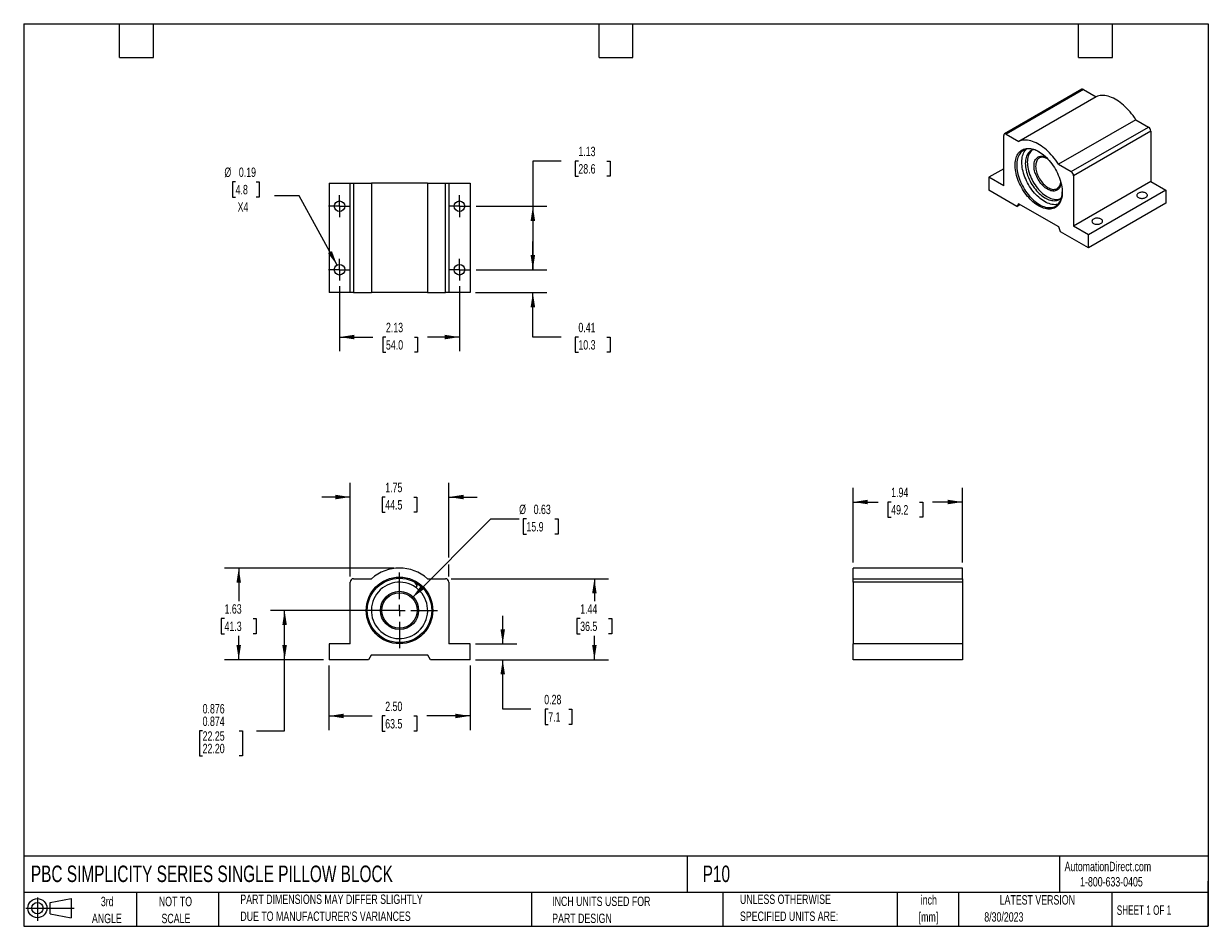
# Model space of a CAD drawing. Header units: inches. Extents: x 0.5 to 21.5, y 0.5 to 16.5.
import ezdxf

# ---------------------------------------------------------------- set-up
doc = ezdxf.new("R2010")
doc.units = ezdxf.units.IN
doc.header["$LTSCALE"] = 2
doc.header["$MEASUREMENT"] = 0
doc.linetypes.add('CENTERX2', pattern=[0.8, 0.5, -0.1, 0.1, -0.1])
doc.layers.add('CENTER', color=40, linetype='CENTERX2')
doc.layers.add('SLD-DEFPOINTS', color=7, linetype='Continuous')
doc.layers.add('DIMENSIONS', color=140, linetype='Continuous', lineweight=25)
doc.layers.add('TEXT', color=140, linetype='Continuous', lineweight=25)
doc.styles.add('SLDTEXTSTYLE0', font='TXT', dxfattribs={"width": 0.7})
doc.styles.add('SLDTEXTSTYLE1', font='TXT', dxfattribs={"width": 0.65})
doc.dimstyles.new('SLDDIMSTYLE0', dxfattribs={"dimtxt": 0.169922, "dimasz": 0.26, "dimexe": 0, "dimexo": 0.0625, "dimgap": 0.04248, "dimtad": 0, "dimtih": 1, "dimtoh": 1, "dimrnd": 1e-09, "dimdsep": 46, "dimtxsty": 'SLDTEXTSTYLE0', "dimsah": 1, "dimcen": 0.09, "dimadec": 0, "dimazin": 2, "dimtfac": 1, "dimtmove": 0, "dimatfit": 0, "dimfxl": 0, "dimfrac": 2, "dimtolj": 1, "dimtzin": 12, "dimarcsym": 0})
doc.dimstyles.new('SLDDIMSTYLE1', dxfattribs={"dimtxt": 0.169922, "dimasz": 0.26, "dimexe": 0, "dimexo": 0.0625, "dimgap": 0.04248, "dimtad": 0, "dimtih": 1, "dimtoh": 1, "dimrnd": 1e-09, "dimzin": 12, "dimdsep": 46, "dimtxsty": 'SLDTEXTSTYLE0', "dimsah": 1, "dimcen": 0.09, "dimadec": 0, "dimazin": 3, "dimtfac": 1, "dimtofl": 0, "dimtmove": 0, "dimatfit": 3, "dimfxl": 0, "dimfrac": 2, "dimtolj": 1, "dimtzin": 12, "dimarcsym": 0})
doc.dimstyles.new('SLDDIMSTYLE2', dxfattribs={"dimtxt": 0.169922, "dimasz": 0.26, "dimexe": 0, "dimexo": 0.0625, "dimgap": 0.04248, "dimtad": 0, "dimtih": 1, "dimtoh": 1, "dimrnd": 1e-09, "dimzin": 4, "dimdsep": 46, "dimtxsty": 'SLDTEXTSTYLE0', "dimsah": 1, "dimcen": 0.09, "dimadec": 0, "dimazin": 1, "dimtfac": 1, "dimtofl": 0, "dimtmove": 0, "dimatfit": 3, "dimfxl": 0, "dimfrac": 2, "dimtolj": 1, "dimtzin": 12, "dimarcsym": 0})
doc.dimstyles.new('SLDDIMSTYLE3', dxfattribs={"dimtxt": 0.169922, "dimasz": 0.26, "dimexe": 0, "dimexo": 0.0625, "dimgap": 0.04248, "dimtad": 0, "dimtih": 1, "dimtoh": 1, "dimrnd": 1e-09, "dimzin": 12, "dimdsep": 46, "dimtxsty": 'SLDTEXTSTYLE0', "dimsah": 1, "dimcen": 0.09, "dimadec": 0, "dimazin": 3, "dimtfac": 1, "dimtmove": 0, "dimatfit": 0, "dimfxl": 0, "dimfrac": 2, "dimtolj": 1, "dimtzin": 12, "dimarcsym": 0})
doc.dimstyles.new('SLDDIMSTYLE4', dxfattribs={"dimtxt": 0.169922, "dimasz": 0.26, "dimexe": 0, "dimexo": 0.0625, "dimgap": 0.04248, "dimtad": 0, "dimtih": 1, "dimtoh": 1, "dimrnd": 1e-09, "dimdsep": 46, "dimtxsty": 'SLDTEXTSTYLE0', "dimsah": 1, "dimcen": 0, "dimadec": 0, "dimazin": 2, "dimtfac": 1, "dimtofl": 0, "dimtmove": 0, "dimatfit": 3, "dimfxl": 0, "dimfrac": 2, "dimtolj": 1, "dimtzin": 12, "dimarcsym": 0})
doc.dimstyles.new('SLDDIMSTYLE5', dxfattribs={"dimtxt": 0.169922, "dimasz": 0.26, "dimexe": 0, "dimexo": 0.0625, "dimgap": 0.04248, "dimtad": 0, "dimtih": 1, "dimtoh": 1, "dimdec": 3, "dimrnd": 1e-09, "dimdsep": 46, "dimtxsty": 'SLDTEXTSTYLE0', "dimsah": 1, "dimcen": 0.09, "dimadec": 0, "dimazin": 2, "dimlim": 1, "dimtp": 0.001, "dimtm": 0.001, "dimtfac": 1, "dimtdec": 3, "dimtofl": 0, "dimtmove": 0, "dimatfit": 3, "dimfxl": 0, "dimfrac": 2, "dimtolj": 1, "dimtzin": 4, "dimarcsym": 0})
doc.dimstyles.new('SLDDIMSTYLE6', dxfattribs={"dimtxt": 0.169922, "dimasz": 0.26, "dimexe": 0, "dimexo": 0.0625, "dimgap": 0.04248, "dimtad": 0, "dimtih": 1, "dimtoh": 1, "dimrnd": 1e-09, "dimdsep": 46, "dimtxsty": 'SLDTEXTSTYLE0', "dimsah": 1, "dimcen": 0, "dimadec": 0, "dimazin": 2, "dimtfac": 1, "dimtofl": 0, "dimtmove": 0, "dimatfit": 3, "dimfxl": 0, "dimfrac": 2, "dimtolj": 1, "dimtzin": 12, "dimarcsym": 0})

# ---------------------------------------------------------------- blocks, each defined once
blk = doc.blocks.new('Block11')
at = {"color": 7, "linetype": 'Continuous', "lineweight": 18}
for p, q in [((0, 0.227), (0.856, 0.227)), ((0.204, 0.418), (0.204, 0)), ((0.431, 0.328), (0.801, 0.396)), ((0.431, 0.126), (0.431, 0.328)), ((0.801, 0.396), (0.801, 0.058)), ((0.431, 0.126), (0.801, 0.058))]:
    blk.add_line(p, q, dxfattribs=at)
for radius in [0.169, 0.101]:
    blk.add_circle((0.204, 0.227), radius, dxfattribs=at)
blk = doc.blocks.new('Block12')
at = {"layer": 'SLD-DEFPOINTS'}
blk.add_blockref('Block11', (0, 0), dxfattribs=at)
blk = doc.blocks.new('SW_NOTE_0')
at = {"layer": 'TEXT', "color": 0, "char_height": 0.1667, "attachment_point": 2, "style": 'SLDTEXTSTYLE0'}
for s, insert in [('inch', (0.25, 0.215)), ('[mm]', (0.244, -0.086))]:
    blk.add_mtext(s, dxfattribs=dict(at, insert=insert))
blk = doc.blocks.new('SW_NOTE_0_1')
at = {"layer": 'TEXT', "color": 0, "char_height": 0.16667, "attachment_point": 1, "style": 'SLDTEXTSTYLE0'}
for s, insert in [('UNLESS OTHERWISE', (0, 0.215)), ('SPECIFIED UNITS ARE:', (0, -0.086))]:
    blk.add_mtext(s, dxfattribs=dict(at, insert=insert))
blk = doc.blocks.new('SW_NOTE_0_2')
at = {"layer": 'TEXT', "color": 0, "char_height": 0.16667, "attachment_point": 1, "style": 'SLDTEXTSTYLE0'}
for s, insert in [('PART DIMENSIONS MAY DIFFER SLIGHTLY', (0, 0.215)), ("DUE TO MANUFACTURER'S VARIANCES", (0, -0.086))]:
    blk.add_mtext(s, dxfattribs=dict(at, insert=insert))
blk = doc.blocks.new('SW_NOTE_0_3')
at = {"layer": 'TEXT', "color": 0, "char_height": 0.1667, "attachment_point": 2, "style": 'SLDTEXTSTYLE0'}
for s, insert in [('NOT TO', (0.414, 0.215)), ('SCALE', (0.422, -0.086))]:
    blk.add_mtext(s, dxfattribs=dict(at, insert=insert))
blk = doc.blocks.new('SW_NOTE_0_4')
at = {"layer": 'TEXT', "color": 0, "char_height": 0.1667, "attachment_point": 2, "style": 'SLDTEXTSTYLE0'}
for s, insert in [('3rd', (0.182, 0.215)), ('ANGLE', (0.175, -0.086))]:
    blk.add_mtext(s, dxfattribs=dict(at, insert=insert))
blk = doc.blocks.new('SW_NOTE_0_5')
at = {"layer": 'TEXT', "color": 0, "char_height": 0.16667, "attachment_point": 1, "style": 'SLDTEXTSTYLE0'}
for s, insert in [('INCH UNITS USED FOR', (0, 0.215)), ('PART DESIGN', (0, -0.086))]:
    blk.add_mtext(s, dxfattribs=dict(at, insert=insert))
blk = doc.blocks.new('_D')
at = {"layer": 'DIMENSIONS'}
for p, q in [((8.992, 5.506), (8.992, 6.006)), ((8.512, 5.506), (9.242, 5.506)), ((8.512, 5.225), (9.242, 5.225)), ((8.992, 4.35), (8.992, 5.225)), ((9.492, 4.35), (8.992, 4.35)), ((9.799, 4.35), (9.742, 4.35)), ((9.742, 4.35), (9.742, 4.08)), ((10.162, 4.35), (10.219, 4.35)), ((10.219, 4.35), (10.219, 4.08)), ((9.742, 4.08), (9.799, 4.08)), ((10.219, 4.08), (10.162, 4.08))]:
    blk.add_line(p, q, dxfattribs=at)
for points in [[(8.992, 5.506), (9.032, 5.766), (8.952, 5.766)], [(8.992, 5.225), (8.952, 4.965), (9.032, 4.965)]]:
    blk.add_solid(points, dxfattribs=at)
at = {"layer": 'DIMENSIONS', "char_height": 0.1667, "attachment_point": 1, "style": 'SLDTEXTSTYLE0'}
for s, insert in [('0.28', (9.728, 4.603)), ('7.1', (9.799, 4.295))]:
    blk.add_mtext(s, dxfattribs=dict(at, insert=insert))
blk = doc.blocks.new('_D_1')
at = {"layer": 'DIMENSIONS'}
for p, q in [((8.077, 6.662), (10.867, 6.662)), ((10.617, 6.662), (10.617, 6.265)), ((10.365, 5.957), (10.307, 5.957)), ((10.307, 5.957), (10.307, 5.686)), ((10.869, 5.957), (10.927, 5.957)), ((10.927, 5.957), (10.927, 5.686)), ((10.307, 5.686), (10.365, 5.686)), ((10.927, 5.686), (10.869, 5.686)), ((10.617, 5.225), (10.617, 5.648)), ((8.512, 5.225), (10.867, 5.225))]:
    blk.add_line(p, q, dxfattribs=at)
for points in [[(10.617, 6.662), (10.577, 6.402), (10.657, 6.402)], [(10.617, 5.225), (10.657, 5.485), (10.577, 5.485)]]:
    blk.add_solid(points, dxfattribs=at)
at = {"layer": 'DIMENSIONS', "char_height": 0.1667, "attachment_point": 1, "style": 'SLDTEXTSTYLE0'}
for s, insert in [('1.44', (10.365, 6.209)), ('36.5', (10.365, 5.901))]:
    blk.add_mtext(s, dxfattribs=dict(at, insert=insert))
blk = doc.blocks.new('_D_2')
at = {"layer": 'DIMENSIONS'}
for p, q in [((5.912, 5.125), (5.912, 3.979)), ((8.412, 5.125), (8.412, 3.979)), ((5.912, 4.229), (6.678, 4.229)), ((6.909, 4.229), (6.852, 4.229)), ((6.852, 4.229), (6.852, 3.959)), ((7.414, 4.229), (7.471, 4.229)), ((7.471, 4.229), (7.471, 3.959)), ((8.412, 4.229), (7.644, 4.229)), ((6.852, 3.959), (6.909, 3.959)), ((7.471, 3.959), (7.414, 3.959))]:
    blk.add_line(p, q, dxfattribs=at)
for points in [[(5.912, 4.229), (6.172, 4.189), (6.172, 4.269)], [(8.412, 4.229), (8.152, 4.269), (8.152, 4.189)]]:
    blk.add_solid(points, dxfattribs=at)
at = {"layer": 'DIMENSIONS', "char_height": 0.1667, "attachment_point": 1, "style": 'SLDTEXTSTYLE0'}
for s, insert in [('2.50', (6.909, 4.482)), ('63.5', (6.909, 4.174))]:
    blk.add_mtext(s, dxfattribs=dict(at, insert=insert))
blk = doc.blocks.new('_D_3')
at = {"layer": 'DIMENSIONS'}
for p, q in [((6.287, 6.702), (6.287, 8.359)), ((8.037, 7.035), (8.037, 8.359)), ((6.287, 8.109), (5.787, 8.109)), ((6.909, 8.109), (6.852, 8.109)), ((6.852, 8.109), (6.852, 7.839)), ((7.414, 8.109), (7.471, 8.109)), ((7.471, 8.109), (7.471, 7.839)), ((8.037, 8.109), (8.537, 8.109)), ((6.852, 7.839), (6.909, 7.839)), ((7.471, 7.839), (7.414, 7.839)), ((8.037, 6.702), (8.037, 6.915))]:
    blk.add_line(p, q, dxfattribs=at)
for points in [[(6.287, 8.109), (6.027, 8.149), (6.027, 8.069)], [(8.037, 8.109), (8.297, 8.069), (8.297, 8.149)]]:
    blk.add_solid(points, dxfattribs=at)
at = {"layer": 'DIMENSIONS', "char_height": 0.1667, "attachment_point": 1, "style": 'SLDTEXTSTYLE0'}
for s, insert in [('1.75', (6.909, 8.362)), ('44.5', (6.909, 8.054))]:
    blk.add_mtext(s, dxfattribs=dict(at, insert=insert))
blk = doc.blocks.new('_D_4')
at = {"layer": 'DIMENSIONS'}
for p, q in [((7.384, 6.321), (8.783, 7.721)), ((8.783, 7.721), (9.283, 7.721)), ((9.412, 7.721), (9.355, 7.721)), ((9.355, 7.721), (9.355, 7.451)), ((9.917, 7.721), (9.974, 7.721)), ((9.974, 7.721), (9.974, 7.451)), ((9.355, 7.451), (9.412, 7.451)), ((9.974, 7.451), (9.917, 7.451))]:
    blk.add_line(p, q, dxfattribs=at)
blk.add_solid([(7.384, 6.321), (7.596, 6.477), (7.539, 6.533)], dxfattribs=at)
at = {"layer": 'DIMENSIONS', "char_height": 0.1667, "attachment_point": 1, "style": 'SLDTEXTSTYLE0'}
for s, insert in [('%%c', (9.283, 7.974)), ('0.63', (9.54, 7.974)), ('15.9', (9.412, 7.666))]:
    blk.add_mtext(s, dxfattribs=dict(at, insert=insert))
blk = doc.blocks.new('_D_5')
at = {"layer": 'DIMENSIONS'}
for p, q in [((7.062, 6.1), (4.875, 6.1)), ((5.125, 5.225), (5.125, 6.1)), ((5.812, 5.225), (4.875, 5.225)), ((5.125, 3.965), (5.125, 5.225)), ((3.672, 3.965), (3.615, 3.965)), ((3.615, 3.965), (3.615, 3.52)), ((4.319, 3.965), (4.376, 3.965)), ((4.376, 3.965), (4.376, 3.52)), ((4.625, 3.965), (5.125, 3.965)), ((3.615, 3.52), (3.672, 3.52)), ((4.376, 3.52), (4.319, 3.52))]:
    blk.add_line(p, q, dxfattribs=at)
for points in [[(5.125, 6.1), (5.085, 5.84), (5.165, 5.84)], [(5.125, 5.225), (5.165, 5.485), (5.085, 5.485)]]:
    blk.add_solid(points, dxfattribs=at)
at = {"layer": 'DIMENSIONS', "char_height": 0.1667, "attachment_point": 1, "style": 'SLDTEXTSTYLE0'}
for s, insert in [('0.876', (3.672, 4.44)), ('0.874', (3.672, 4.218)), ('22.25', (3.672, 3.957)), ('22.20', (3.672, 3.735))]:
    blk.add_mtext(s, dxfattribs=dict(at, insert=insert))
blk = doc.blocks.new('_D_6')
at = {"layer": 'DIMENSIONS'}
for p, q in [((7.062, 6.85), (4.062, 6.85)), ((4.312, 6.85), (4.312, 6.265)), ((4.06, 5.957), (4.003, 5.957)), ((4.003, 5.957), (4.003, 5.686)), ((4.565, 5.957), (4.622, 5.957)), ((4.622, 5.957), (4.622, 5.686)), ((4.003, 5.686), (4.06, 5.686)), ((4.622, 5.686), (4.565, 5.686)), ((4.312, 5.225), (4.312, 5.648)), ((5.812, 5.225), (4.062, 5.225))]:
    blk.add_line(p, q, dxfattribs=at)
for points in [[(4.312, 6.85), (4.272, 6.59), (4.352, 6.59)], [(4.312, 5.225), (4.352, 5.485), (4.272, 5.485)]]:
    blk.add_solid(points, dxfattribs=at)
at = {"layer": 'DIMENSIONS', "char_height": 0.1667, "attachment_point": 1, "style": 'SLDTEXTSTYLE0'}
for s, insert in [('1.63', (4.06, 6.209)), ('41.3', (4.06, 5.901))]:
    blk.add_mtext(s, dxfattribs=dict(at, insert=insert))
blk = doc.blocks.new('SW_CENTERMARKSYMBOL_0')
at = {"layer": 'CENTER', "color": 0}
for p, q in [((0, 0.2), (0, 0.6705)), ((-0.2, 0), (-0.6705, 0)), ((0, 0), (-0.1, 0)), ((0, 0), (0, 0.1)), ((0, 0), (0, -0.1)), ((0, 0), (0.1, 0)), ((0.2, 0), (0.6705, 0)), ((0, -0.2), (0, -0.6705))]:
    blk.add_line(p, q, dxfattribs=at)
blk = doc.blocks.new('_D_7')
at = {"layer": 'DIMENSIONS'}
for p, q in [((15.204, 6.95), (15.204, 8.271)), ((17.141, 6.95), (17.141, 8.271)), ((15.204, 8.021), (15.647, 8.021)), ((15.878, 8.021), (15.821, 8.021)), ((15.821, 8.021), (15.821, 7.751)), ((16.383, 8.021), (16.44, 8.021)), ((16.44, 8.021), (16.44, 7.751)), ((17.141, 8.021), (16.613, 8.021)), ((15.821, 7.751), (15.878, 7.751)), ((16.44, 7.751), (16.383, 7.751))]:
    blk.add_line(p, q, dxfattribs=at)
for points in [[(15.204, 8.021), (15.464, 7.981), (15.464, 8.061)], [(17.141, 8.021), (16.881, 8.061), (16.881, 7.981)]]:
    blk.add_solid(points, dxfattribs=at)
at = {"layer": 'DIMENSIONS', "char_height": 0.1667, "attachment_point": 1, "style": 'SLDTEXTSTYLE0'}
for s, insert in [('1.94', (15.878, 8.274)), ('49.2', (15.878, 7.966))]:
    blk.add_mtext(s, dxfattribs=dict(at, insert=insert))
blk = doc.blocks.new('_D_8')
at = {"layer": 'DIMENSIONS'}
for p, q in [((10.026, 14.066), (9.526, 14.066)), ((9.526, 14.066), (9.526, 13.264)), ((10.333, 14.066), (10.276, 14.066)), ((10.276, 14.066), (10.276, 13.796)), ((10.838, 14.066), (10.895, 14.066)), ((10.895, 14.066), (10.895, 13.796)), ((10.276, 13.796), (10.333, 13.796)), ((10.895, 13.796), (10.838, 13.796)), ((8.519, 13.264), (9.776, 13.264)), ((9.526, 13.264), (9.526, 12.139)), ((8.519, 12.139), (9.776, 12.139))]:
    blk.add_line(p, q, dxfattribs=at)
for points in [[(9.526, 13.264), (9.486, 13.004), (9.566, 13.004)], [(9.526, 12.139), (9.566, 12.399), (9.486, 12.399)]]:
    blk.add_solid(points, dxfattribs=at)
at = {"layer": 'DIMENSIONS', "char_height": 0.1667, "attachment_point": 1, "style": 'SLDTEXTSTYLE0'}
for s, insert in [('1.13', (10.333, 14.319)), ('28.6', (10.333, 14.01))]:
    blk.add_mtext(s, dxfattribs=dict(at, insert=insert))
blk = doc.blocks.new('_D_9')
at = {"layer": 'DIMENSIONS'}
for p, q in [((9.526, 12.139), (9.526, 12.639)), ((8.519, 12.139), (9.776, 12.139)), ((8.512, 11.733), (9.776, 11.733)), ((9.526, 10.945), (9.526, 11.733)), ((10.026, 10.945), (9.526, 10.945)), ((10.333, 10.945), (10.276, 10.945)), ((10.276, 10.945), (10.276, 10.675)), ((10.838, 10.945), (10.895, 10.945)), ((10.895, 10.945), (10.895, 10.675)), ((10.276, 10.675), (10.333, 10.675)), ((10.895, 10.675), (10.838, 10.675))]:
    blk.add_line(p, q, dxfattribs=at)
for points in [[(9.526, 12.139), (9.566, 12.399), (9.486, 12.399)], [(9.526, 11.733), (9.486, 11.473), (9.566, 11.473)]]:
    blk.add_solid(points, dxfattribs=at)
at = {"layer": 'DIMENSIONS', "char_height": 0.1667, "attachment_point": 1, "style": 'SLDTEXTSTYLE0'}
for s, insert in [('0.41', (10.333, 11.198)), ('10.3', (10.333, 10.89))]:
    blk.add_mtext(s, dxfattribs=dict(at, insert=insert))
blk = doc.blocks.new('_D_10')
at = {"layer": 'DIMENSIONS'}
for p, q in [((6.1, 11.845), (6.1, 10.695)), ((8.225, 11.845), (8.225, 10.695)), ((6.1, 10.945), (6.692, 10.945)), ((6.922, 10.945), (6.865, 10.945)), ((6.865, 10.945), (6.865, 10.675)), ((7.427, 10.945), (7.484, 10.945)), ((7.484, 10.945), (7.484, 10.675)), ((8.225, 10.945), (7.657, 10.945)), ((6.865, 10.675), (6.922, 10.675)), ((7.484, 10.675), (7.427, 10.675))]:
    blk.add_line(p, q, dxfattribs=at)
for points in [[(6.1, 10.945), (6.36, 10.905), (6.36, 10.985)], [(8.225, 10.945), (7.965, 10.985), (7.965, 10.905)]]:
    blk.add_solid(points, dxfattribs=at)
at = {"layer": 'DIMENSIONS', "char_height": 0.1667, "attachment_point": 1, "style": 'SLDTEXTSTYLE0'}
for s, insert in [('2.13', (6.922, 11.198)), ('54.0', (6.922, 10.89))]:
    blk.add_mtext(s, dxfattribs=dict(at, insert=insert))
blk = doc.blocks.new('_D_11')
at = {"layer": 'DIMENSIONS'}
for p, q in [((4.257, 13.697), (4.199, 13.697)), ((4.199, 13.697), (4.199, 13.427)), ((4.62, 13.697), (4.677, 13.697)), ((4.677, 13.697), (4.677, 13.427)), ((5.382, 13.45), (4.944, 13.45)), ((6.055, 12.221), (5.382, 13.45)), ((4.199, 13.427), (4.257, 13.427)), ((4.677, 13.427), (4.62, 13.427))]:
    blk.add_line(p, q, dxfattribs=at)
blk.add_solid([(6.055, 12.221), (5.965, 12.468), (5.895, 12.43)], dxfattribs=at)
at = {"layer": 'DIMENSIONS', "char_height": 0.1667, "attachment_point": 1, "style": 'SLDTEXTSTYLE0'}
for s, insert in [('%%c', (4.058, 13.95)), ('0.19', (4.314, 13.95)), ('4.8', (4.257, 13.642)), ('X4', (4.292, 13.334))]:
    blk.add_mtext(s, dxfattribs=dict(at, insert=insert))
blk = doc.blocks.new('SW_CENTERMARKSYMBOL_1')
at = {"layer": 'CENTER', "color": 0}
for p, q in [((-0.1, 0), (-0.19375, 0)), ((0, 0), (-0.1, 0)), ((0, 0.1), (0, 0.19375)), ((0, 0), (0, 0.1)), ((0, 0), (0, -0.1)), ((0, 0), (0.1, 0)), ((0.1, 0), (0.19375, 0)), ((0, -0.1), (0, -0.19375))]:
    blk.add_line(p, q, dxfattribs=at)
blk = doc.blocks.new('SW_CENTERMARKSYMBOL_2')
at = {"layer": 'CENTER', "color": 0}
for p, q in [((-0.1, 0), (-0.19375, 0)), ((0, 0), (-0.1, 0)), ((0, 0.1), (0, 0.19375)), ((0, 0), (0, 0.1)), ((0, 0), (0, -0.1)), ((0, 0), (0.1, 0)), ((0.1, 0), (0.19375, 0)), ((0, -0.1), (0, -0.19375))]:
    blk.add_line(p, q, dxfattribs=at)
blk = doc.blocks.new('SW_CENTERMARKSYMBOL_3')
at = {"layer": 'CENTER', "color": 0}
for p, q in [((-0.1, 0), (-0.19375, 0)), ((0, 0), (-0.1, 0)), ((0, 0.1), (0, 0.19375)), ((0, 0), (0, 0.1)), ((0, 0), (0, -0.1)), ((0, 0), (0.1, 0)), ((0.1, 0), (0.19375, 0)), ((0, -0.1), (0, -0.19375))]:
    blk.add_line(p, q, dxfattribs=at)
blk = doc.blocks.new('SW_CENTERMARKSYMBOL_4')
at = {"layer": 'CENTER', "color": 0}
for p, q in [((-0.1, 0), (-0.19375, 0)), ((0, 0), (-0.1, 0)), ((0, 0.1), (0, 0.19375)), ((0, 0), (0, 0.1)), ((0, 0), (0, -0.1)), ((0, 0), (0.1, 0)), ((0.1, 0), (0.19375, 0)), ((0, -0.1), (0, -0.19375))]:
    blk.add_line(p, q, dxfattribs=at)

msp = doc.modelspace()

# ---------------------------------------------------------------- linework, layer by layer
for p, q in [((19.2562, 15.337), (17.8861, 14.5461)), ((19.2862, 15.334), (17.9161, 14.5431)), ((19.2862, 15.334), (19.5113, 15.204)), ((19.5113, 15.204), (18.1413, 14.4131)), ((20.2136, 14.7986), (18.8436, 14.0077)), ((20.2136, 14.7986), (20.4387, 14.6686)), ((17.8737, 13.6237), (17.8737, 14.5186)), ((17.9161, 14.5431), (18.1413, 14.4131)), ((19.0687, 13.8777), (20.4387, 14.6686)), ((20.4812, 14.5951), (19.1112, 13.8042)), ((20.4812, 14.5951), (20.4812, 13.7002)), ((17.8737, 13.9298), (17.6086, 13.7767)), ((18.8436, 14.0077), (19.0687, 13.8777)), ((5.9123, 13.6702), (5.9123, 11.7327)), ((5.9123, 13.6702), (6.2873, 13.6702)), ((6.2873, 11.7327), (6.2873, 13.6702)), ((6.2873, 13.6702), (6.3473, 13.6702)), ((6.3473, 13.6702), (6.3473, 11.7327)), ((6.3473, 13.6702), (6.6656, 13.6702)), ((6.6656, 13.6702), (6.6656, 11.7327)), ((7.6589, 13.6702), (6.6656, 13.6702)), ((7.6589, 13.6702), (7.6589, 11.7327)), ((7.6589, 13.6702), (7.9773, 13.6702)), ((7.9773, 11.7327), (7.9773, 13.6702)), ((7.9773, 13.6702), (8.0373, 13.6702)), ((8.0373, 13.6702), (8.0373, 11.7327)), ((8.0373, 13.6702), (8.4123, 13.6702)), ((8.4123, 13.6702), (8.4123, 11.7327)), ((17.6086, 13.7767), (17.6086, 13.5473)), ((17.8737, 13.6237), (17.6086, 13.7767)), ((19.1112, 13.8042), (19.1112, 12.9093)), ((20.4812, 13.7002), (19.1112, 12.9093)), ((20.4812, 13.7002), (20.7463, 13.5471)), ((18.1029, 13.2619), (17.6086, 13.5473)), ((20.7463, 13.5471), (19.3763, 12.7562)), ((20.7463, 13.5471), (20.7463, 13.3177)), ((18.1355, 13.3084), (18.1029, 13.2619)), ((18.1029, 13.2619), (18.1594, 13.2946)), ((18.8494, 12.8963), (18.1355, 13.3084)), ((20.7463, 13.3177), (19.3763, 12.5268)), ((18.882, 12.8121), (18.8494, 12.8963)), ((19.3763, 12.5268), (18.882, 12.8121)), ((19.3763, 12.7562), (19.1112, 12.9093)), ((19.3763, 12.5268), (19.3763, 12.7562)), ((6.2873, 11.7327), (5.9123, 11.7327)), ((6.3473, 11.7327), (6.2873, 11.7327)), ((6.3473, 11.7327), (6.6656, 11.7327)), ((7.6589, 11.7327), (6.6656, 11.7327)), ((7.6589, 11.7327), (7.9773, 11.7327)), ((8.0373, 11.7327), (7.9773, 11.7327)), ((8.4123, 11.7327), (8.0373, 11.7327)), ((17.1414, 6.8497), (15.2039, 6.8497)), ((15.2039, 6.6617), (15.2039, 6.8497)), ((17.1414, 6.6617), (17.1414, 6.8497)), ((6.2873, 5.5057), (6.2873, 6.6017)), ((6.3473, 6.6617), (6.6656, 6.6617)), ((7.4397, 6.5885), (7.4443, 6.5859)), ((7.4432, 6.5962), (7.442, 6.5942)), ((7.4463, 6.5917), (7.4475, 6.5937)), ((7.4501, 6.5639), (7.465, 6.5553)), ((7.4694, 6.5387), (7.4512, 6.5071)), ((7.4675, 6.5597), (7.4526, 6.5682)), ((7.4553, 6.5042), (7.4738, 6.5362)), ((7.4728, 6.5345), (7.4687, 6.5374)), ((7.6589, 6.6617), (7.9773, 6.6617)), ((8.0373, 6.6017), (8.0373, 5.5057)), ((15.2039, 6.6617), (17.1414, 6.6617)), ((15.2039, 6.6017), (15.2039, 6.6617)), ((17.1414, 6.6017), (15.2039, 6.6017)), ((15.2039, 6.6017), (15.2039, 5.5057)), ((17.1414, 6.6617), (17.1414, 6.6017)), ((17.1414, 6.6017), (17.1414, 5.5057)), ((5.9123, 5.5057), (5.9123, 5.2247)), ((6.2873, 5.5057), (5.9123, 5.5057)), ((8.4123, 5.5057), (8.0373, 5.5057)), ((8.4123, 5.2247), (8.4123, 5.5057)), ((15.2039, 5.2247), (15.2039, 5.5057)), ((17.1414, 5.5057), (15.2039, 5.5057)), ((17.1414, 5.5057), (17.1414, 5.2247)), ((6.6575, 5.3047), (6.6113, 5.2247)), ((7.667, 5.3047), (6.6575, 5.3047)), ((7.7132, 5.2247), (7.667, 5.3047)), ((6.6113, 5.2247), (5.9123, 5.2247)), ((8.4123, 5.2247), (7.7132, 5.2247)), ((17.1414, 5.2247), (15.2039, 5.2247))]:
    msp.add_line(p, q)
at = {"flags": 128}
for points in [[(20.2136, 14.7986), (20.1901, 14.8349), (20.1654, 14.8702), (20.1397, 14.9045), (20.113, 14.9375), (20.0856, 14.9692), (20.0574, 14.9994), (20.0285, 15.0282), (19.9991, 15.0553), (19.9692, 15.0807), (19.939, 15.1042), (19.9085, 15.1259), (19.8778, 15.1457), (19.8471, 15.1634), (19.8165, 15.1791), (19.786, 15.1926), (19.7557, 15.2039), (19.7258, 15.213), (19.6964, 15.2199), (19.6675, 15.2245), (19.6393, 15.2268), (19.6119, 15.2268), (19.5852, 15.2245), (19.5595, 15.22), (19.5349, 15.2131), (19.5113, 15.204)], [(18.91, 13.5105), (18.9091, 13.4798), (18.9065, 13.4502), (18.9021, 13.4219), (18.896, 13.395), (18.8883, 13.3696), (18.8788, 13.3457), (18.8678, 13.3236), (18.8552, 13.3033), (18.841, 13.2848), (18.8254, 13.2684), (18.8084, 13.2539), (18.7901, 13.2415), (18.7705, 13.2313), (18.7497, 13.2232), (18.7279, 13.2174), (18.7051, 13.2138), (18.6814, 13.2125), (18.6569, 13.2134), (18.6317, 13.2166), (18.6059, 13.222), (18.5797, 13.2296), (18.5531, 13.2395), (18.5262, 13.2514), (18.4992, 13.2655), (18.4722, 13.2816), (18.4452, 13.2997), (18.4185, 13.3197), (18.392, 13.3415), (18.366, 13.365), (18.3405, 13.3901), (18.3156, 13.4168), (18.2915, 13.4448), (18.2682, 13.4742), (18.2459, 13.5047), (18.2246, 13.5362), (18.2044, 13.5686), (18.1855, 13.6019), (18.1678, 13.6357), (18.1515, 13.67), (18.1366, 13.7047), (18.1232, 13.7395), (18.1114, 13.7744), (18.1011, 13.8093), (18.0925, 13.8438), (18.0856, 13.878), (18.0804, 13.9117), (18.0769, 13.9446), (18.0751, 13.9768), (18.0751, 14.008), (18.0769, 14.0382), (18.0804, 14.0671), (18.0856, 14.0948), (18.0925, 14.121), (18.1011, 14.1456), (18.1114, 14.1686), (18.1232, 14.1898), (18.1366, 14.2092), (18.1515, 14.2267), (18.1678, 14.2422), (18.1855, 14.2556), (18.2044, 14.2669), (18.2246, 14.276), (18.2459, 14.283), (18.2682, 14.2877), (18.2915, 14.2902), (18.3156, 14.2904), (18.3405, 14.2883), (18.366, 14.284), (18.392, 14.2775), (18.4185, 14.2688), (18.4452, 14.2579), (18.4722, 14.2448), (18.4992, 14.2297), (18.5262, 14.2126), (18.5531, 14.1936), (18.5797, 14.1727), (18.6059, 14.15), (18.6317, 14.1257), (18.6569, 14.0998), (18.6814, 14.0724), (18.7051, 14.0437), (18.7279, 14.0137), (18.7497, 13.9827), (18.7705, 13.9507), (18.7901, 13.9179), (18.8084, 13.8843), (18.8254, 13.8502), (18.841, 13.8157), (18.8552, 13.7809), (18.8678, 13.746), (18.8788, 13.7112), (18.8883, 13.6764), (18.896, 13.6421), (18.9021, 13.6081), (18.9065, 13.5748), (18.9091, 13.5422), (18.91, 13.5105)], [(18.4996, 14.2295), (18.4802, 14.2397), (18.4539, 14.2519), (18.4279, 14.262), (18.4022, 14.2699), (18.3769, 14.2756), (18.3522, 14.2792), (18.3282, 14.2805), (18.3049, 14.2795), (18.2825, 14.2764), (18.261, 14.271), (18.2406, 14.2635), (18.2213, 14.2537), (18.2033, 14.2419), (18.1865, 14.228), (18.1712, 14.2121), (18.1572, 14.1943), (18.1448, 14.1746), (18.1339, 14.1531), (18.1246, 14.1299), (18.1169, 14.1052), (18.1109, 14.079), (18.1066, 14.0514), (18.104, 14.0225), (18.1032, 13.9926), (18.104, 13.9616), (18.1066, 13.9298), (18.1109, 13.8972), (18.1169, 13.8641), (18.1246, 13.8305), (18.1339, 13.7966), (18.1448, 13.7625), (18.1572, 13.7284), (18.1712, 13.6945), (18.1865, 13.6608), (18.2033, 13.6276), (18.2213, 13.595), (18.2406, 13.563), (18.261, 13.5319), (18.2825, 13.5017), (18.3049, 13.4727), (18.3282, 13.4449), (18.3522, 13.4184), (18.3769, 13.3934), (18.4022, 13.37), (18.4279, 13.3482), (18.4539, 13.3282), (18.4802, 13.3101), (18.5066, 13.2938), (18.533, 13.2796), (18.5592, 13.2674), (18.5853, 13.2574), (18.611, 13.2494), (18.6362, 13.2437), (18.661, 13.2402), (18.685, 13.2389), (18.7083, 13.2398), (18.7307, 13.243), (18.7522, 13.2483), (18.7726, 13.2559), (18.7918, 13.2656), (18.8099, 13.2774), (18.8266, 13.2913), (18.842, 13.3072), (18.8559, 13.3251), (18.8684, 13.3448), (18.8793, 13.3663), (18.8886, 13.3894), (18.8962, 13.4142), (18.9022, 13.4404), (18.9065, 13.468), (18.9091, 13.4968), (18.9099, 13.5187)], [(18.8436, 14.0077), (18.82, 14.044), (18.7953, 14.0793), (18.7697, 14.1136), (18.743, 14.1466), (18.7156, 14.1783), (18.6873, 14.2085), (18.6585, 14.2373), (18.6291, 14.2644), (18.5992, 14.2898), (18.5689, 14.3134), (18.5384, 14.3351), (18.5078, 14.3548), (18.4771, 14.3725), (18.4464, 14.3882), (18.4159, 14.4017), (18.3857, 14.413), (18.3558, 14.4221), (18.3264, 14.429), (18.2975, 14.4336), (18.2693, 14.4359), (18.2418, 14.4359), (18.2152, 14.4336), (18.1895, 14.4291), (18.1648, 14.4222), (18.1413, 14.4131)], [(18.834, 13.2986), (18.8226, 13.296), (18.8002, 13.2929), (18.7769, 13.2919), (18.7529, 13.2932), (18.7282, 13.2968), (18.7029, 13.3025), (18.6772, 13.3104), (18.6512, 13.3205), (18.6249, 13.3327), (18.5985, 13.3469), (18.5721, 13.3631), (18.5458, 13.3813), (18.5198, 13.4013), (18.4941, 13.4231), (18.4688, 13.4465), (18.4441, 13.4715), (18.4201, 13.4979), (18.3968, 13.5258), (18.3744, 13.5548), (18.3529, 13.5849), (18.3325, 13.6161), (18.3133, 13.648), (18.2952, 13.6807), (18.2785, 13.7139), (18.2631, 13.7476), (18.2491, 13.7815), (18.2367, 13.8156), (18.2258, 13.8496), (18.2165, 13.8835), (18.2088, 13.9171), (18.2028, 13.9503), (18.1985, 13.9828), (18.196, 14.0147), (18.1951, 14.0456), (18.196, 14.0756), (18.1985, 14.1044), (18.2028, 14.132), (18.2088, 14.1583), (18.2165, 14.183), (18.2258, 14.2062), (18.2367, 14.2276), (18.2491, 14.2473), (18.2631, 14.2652), (18.271, 14.2738)], [(18.4042, 14.2694), (18.3948, 14.2668), (18.3756, 14.2597), (18.3575, 14.2504), (18.3407, 14.2389), (18.3252, 14.2254), (18.3111, 14.2098), (18.2985, 14.1923), (18.2874, 14.1729), (18.2779, 14.1518), (18.2701, 14.1291), (18.264, 14.1048), (18.2595, 14.079), (18.2569, 14.052), (18.2559, 14.0238), (18.2567, 13.9946), (18.2593, 13.9646), (18.2636, 13.9338), (18.2696, 13.9024), (18.2773, 13.8706), (18.2866, 13.8386), (18.2976, 13.8065), (18.3101, 13.7744), (18.3241, 13.7425), (18.3395, 13.7111), (18.3562, 13.6801), (18.3742, 13.6499), (18.3934, 13.6205), (18.4136, 13.5921), (18.4348, 13.5648), (18.4569, 13.5387), (18.4797, 13.5141), (18.5032, 13.491), (18.5271, 13.4695), (18.5515, 13.4497), (18.5762, 13.4318), (18.6011, 13.4157), (18.626, 13.4017), (18.6508, 13.3898), (18.6754, 13.38), (18.6996, 13.3724), (18.7235, 13.367), (18.7467, 13.3638), (18.7693, 13.3629), (18.791, 13.3642), (18.8119, 13.3679), (18.8318, 13.3737), (18.8505, 13.3818), (18.8681, 13.392), (18.8844, 13.4044), (18.8968, 13.4161)], [(18.3777, 14.2606), (18.376, 14.2593), (18.3605, 14.2458), (18.3464, 14.2302), (18.3338, 14.2127), (18.3228, 14.1934), (18.3133, 14.1722), (18.3055, 14.1495), (18.2993, 14.1252), (18.2949, 14.0994), (18.2922, 14.0724), (18.2913, 14.0442), (18.2921, 14.015), (18.2946, 13.985), (18.2989, 13.9542), (18.305, 13.9228), (18.3127, 13.891), (18.322, 13.859), (18.333, 13.8269), (18.3455, 13.7948), (18.3594, 13.763), (18.3748, 13.7315), (18.3916, 13.7005), (18.4096, 13.6703), (18.4287, 13.6409), (18.449, 13.6125), (18.4702, 13.5852), (18.4922, 13.5591), (18.515, 13.5345), (18.5385, 13.5114), (18.5625, 13.4899), (18.5869, 13.4701), (18.6116, 13.4522), (18.6364, 13.4362), (18.6613, 13.4221), (18.6861, 13.4102), (18.7107, 13.4004), (18.735, 13.3928), (18.7588, 13.3874), (18.7821, 13.3842), (18.8046, 13.3833), (18.8264, 13.3847), (18.8473, 13.3883), (18.8671, 13.3941), (18.8759, 13.3976)], [(18.888, 13.6777), (18.8872, 13.6702), (18.8838, 13.649), (18.8786, 13.6293), (18.8719, 13.6111), (18.8635, 13.5945), (18.8536, 13.5798), (18.8422, 13.5669), (18.8295, 13.556), (18.8154, 13.5472), (18.8001, 13.5405), (18.7838, 13.536), (18.7665, 13.5337), (18.7484, 13.5336), (18.7295, 13.5357), (18.7101, 13.54), (18.6902, 13.5466), (18.6701, 13.5552), (18.6498, 13.5659), (18.6295, 13.5787), (18.6093, 13.5933), (18.5895, 13.6097), (18.57, 13.6278), (18.5512, 13.6474), (18.533, 13.6684), (18.5157, 13.6907), (18.4994, 13.7141), (18.4842, 13.7384), (18.4701, 13.7635), (18.4573, 13.7891), (18.446, 13.8151), (18.436, 13.8413), (18.4277, 13.8675), (18.4209, 13.8935), (18.4158, 13.9192), (18.4124, 13.9443), (18.4106, 13.9687), (18.4106, 13.9921), (18.4124, 14.0145), (18.4158, 14.0356), (18.4209, 14.0554), (18.4277, 14.0736), (18.436, 14.0902), (18.446, 14.1049), (18.4573, 14.1178), (18.4701, 14.1287), (18.4842, 14.1375), (18.4994, 14.1442), (18.5157, 14.1487), (18.533, 14.151), (18.5512, 14.1511), (18.57, 14.149), (18.5895, 14.1446), (18.6093, 14.1381), (18.6263, 14.131)], [(18.888, 13.6777), (18.8872, 13.6702), (18.8838, 13.649), (18.8786, 13.6293), (18.8719, 13.6111), (18.8635, 13.5945), (18.8536, 13.5798), (18.8422, 13.5669), (18.8294, 13.556), (18.8154, 13.5472), (18.8001, 13.5405), (18.7838, 13.536), (18.7665, 13.5336), (18.7484, 13.5336), (18.7295, 13.5357), (18.7101, 13.54), (18.6902, 13.5466), (18.6701, 13.5552), (18.6498, 13.5659), (18.6295, 13.5787), (18.6093, 13.5933), (18.5895, 13.6097), (18.57, 13.6278), (18.5512, 13.6474), (18.533, 13.6684), (18.5157, 13.6907), (18.4994, 13.7141), (18.4841, 13.7384), (18.4701, 13.7635), (18.4573, 13.7891), (18.4459, 13.8151), (18.436, 13.8413), (18.4277, 13.8675), (18.4209, 13.8935), (18.4158, 13.9192), (18.4124, 13.9443), (18.4106, 13.9687), (18.4106, 13.9921), (18.4124, 14.0145), (18.4158, 14.0356), (18.4209, 14.0554), (18.4277, 14.0736), (18.436, 14.0902), (18.4459, 14.1049), (18.4573, 14.1178), (18.4701, 14.1287), (18.4841, 14.1375), (18.4994, 14.1442), (18.5157, 14.1487), (18.533, 14.151), (18.5512, 14.1511), (18.57, 14.149), (18.5895, 14.1446), (18.6093, 14.1381), (18.6261, 14.1311)], [(18.5783, 14.1334), (18.566, 14.1343), (18.5486, 14.1337), (18.5322, 14.1309), (18.5168, 14.1259), (18.5025, 14.1187), (18.4894, 14.1094), (18.4777, 14.098), (18.4674, 14.0847), (18.4587, 14.0696), (18.4515, 14.0527), (18.4459, 14.0342), (18.4421, 14.0143), (18.4399, 13.9931), (18.4395, 13.9707), (18.4408, 13.9474), (18.4438, 13.9233), (18.4485, 13.8987), (18.4549, 13.8736), (18.4629, 13.8484), (18.4724, 13.8231), (18.4834, 13.7981), (18.4958, 13.7734), (18.5095, 13.7493), (18.5244, 13.7261), (18.5403, 13.7037), (18.5572, 13.6825), (18.5749, 13.6626), (18.5933, 13.6442), (18.6121, 13.6274), (18.6314, 13.6123), (18.6509, 13.599), (18.6705, 13.5877), (18.69, 13.5784), (18.7093, 13.5713), (18.7282, 13.5663), (18.7465, 13.5636), (18.7642, 13.563), (18.7811, 13.5647), (18.797, 13.5686), (18.8119, 13.5748), (18.8256, 13.583), (18.838, 13.5934), (18.849, 13.6057), (18.8586, 13.6199), (18.8652, 13.633)], [(20.2602, 13.4961), (20.2504, 13.4895), (20.2426, 13.482), (20.237, 13.4739), (20.2337, 13.4654), (20.2328, 13.4567), (20.2343, 13.4481), (20.2382, 13.4397), (20.2444, 13.4317), (20.2527, 13.4245), (20.2629, 13.4181), (20.2748, 13.4127), (20.288, 13.4085), (20.3022, 13.4056), (20.3171, 13.404), (20.3322, 13.4038), (20.3471, 13.405), (20.3615, 13.4076), (20.375, 13.4115), (20.3872, 13.4166), (20.3979, 13.4228), (20.4067, 13.4298), (20.4135, 13.4376), (20.418, 13.4459), (20.4201, 13.4546), (20.4198, 13.4633), (20.417, 13.4718), (20.412, 13.48), (20.4047, 13.4877), (20.3954, 13.4945), (20.3843, 13.5004), (20.3717, 13.5052), (20.358, 13.5088), (20.3434, 13.5111), (20.3284, 13.5119), (20.3133, 13.5114), (20.2986, 13.5095), (20.2846, 13.5063), (20.2717, 13.5017), (20.2602, 13.4961)], [(19.4647, 13.0369), (19.4549, 13.0302), (19.4471, 13.0228), (19.4415, 13.0147), (19.4382, 13.0062), (19.4373, 12.9975), (19.4388, 12.9888), (19.4427, 12.9804), (19.4489, 12.9725), (19.4572, 12.9652), (19.4674, 12.9588), (19.4793, 12.9535), (19.4925, 12.9493), (19.5067, 12.9463), (19.5216, 12.9448), (19.5367, 12.9446), (19.5516, 12.9458), (19.566, 12.9484), (19.5795, 12.9523), (19.5917, 12.9574), (19.6024, 12.9635), (19.6112, 12.9706), (19.618, 12.9784), (19.6225, 12.9867), (19.6246, 12.9953), (19.6243, 13.004), (19.6216, 13.0126), (19.6165, 13.0208), (19.6092, 13.0284), (19.5999, 13.0353), (19.5888, 13.0412), (19.5762, 13.046), (19.5625, 13.0496), (19.5479, 13.0518), (19.5329, 13.0527), (19.5178, 13.0522), (19.5031, 13.0503), (19.4891, 13.047), (19.4762, 13.0425), (19.4647, 13.0369)]]:
    msp.add_lwpolyline(points, dxfattribs=at)
for centre, radius in [((6.0998, 13.2639), 0.0938), ((8.2248, 13.2639), 0.0938), ((6.0998, 12.1389), 0.0938), ((8.2248, 12.1389), 0.0938), ((7.1623, 6.0997), 0.5905), ((7.1623, 6.0997), 0.5705), ((7.1623, 6.0997), 0.3385), ((7.1623, 6.0997), 0.313)]:
    msp.add_circle(centre, radius)
for centre, radius, start, end in [((19.2686, 15.3095), 0.0302, 54.38242, 114.30712), ((17.8996, 14.5228), 0.0262, 50.79671, 189.21404), ((20.3891, 14.5909), 0.0922, 2.60548, 57.39452), ((19.019, 13.8), 0.0922, 2.60548, 57.39452), ((7.1623, 6.0997), 0.75, 48.53266, 131.46734), ((6.3473, 6.6017), 0.06, 90, 180), ((7.1623, 6.0997), 0.4995, 54.65842, 54.08211), ((7.4612, 6.5831), 0.0222, 150, 240), ((7.4612, 6.5831), 0.0172, 150, 240), ((7.4589, 6.5448), 0.0122, 330, 60), ((7.4589, 6.5448), 0.0172, 330, 60), ((7.9773, 6.6017), 0.06, 0, 90)]:
    msp.add_arc(centre, radius, start, end)
for points, knots in [([(18.5783, 14.1332), (18.5801, 14.1331), (18.5869, 14.1325), (18.5995, 14.1296), (18.6161, 14.1245), (18.6313, 14.1185), (18.6409, 14.1135), (18.6448, 14.1115)], [0, 0, 0, 0, 0.0876788, 0.3398334, 0.5890869, 0.8368517, 1, 1, 1, 1]), ([(18.8805, 13.7051), (18.8803, 13.7015), (18.88, 13.6913), (18.8779, 13.6758), (18.8744, 13.6587), (18.8702, 13.6445), (18.8667, 13.6366), (18.8652, 13.6333)], [0, 0, 0, 0, 0.1284971, 0.3625465, 0.5965359, 0.8308866, 1, 1, 1, 1])]:
    msp.add_open_spline(points, degree=3, knots=knots)
at = {"layer": 'TEXT'}
for p, q in [((0.5, 16.5), (21.5, 16.5)), ((0.5, 16.5), (0.5, 0.5)), ((2.2, 15.9), (2.2, 16.5)), ((2.8, 15.9), (2.8, 16.5)), ((10.7, 15.9), (10.7, 16.5)), ((11.3, 15.9), (11.3, 16.5)), ((19.2, 15.9), (19.2, 16.5)), ((19.8, 15.9), (19.8, 16.5)), ((21.5, 16.5), (21.5, 0.5)), ((2.2, 15.9), (2.8, 15.9)), ((10.7, 15.9), (11.3, 15.9)), ((19.2, 15.9), (19.8, 15.9)), ((21.5, 1.7422), (0.5, 1.7422)), ((12.2645, 1.7422), (12.2645, 1.1)), ((18.8642, 1.7422), (18.8642, 1.1)), ((21.5, 0.5), (21.5, 1.3)), ((21.5, 1.1), (0.5, 1.1)), ((2.5, 1.1), (2.5, 0.5)), ((3.9537, 1.1), (3.9537, 0.5)), ((9.4997, 1.1), (9.4997, 0.5)), ((12.8961, 1.1), (12.8961, 0.5)), ((15.9862, 1.1), (15.9862, 0.5)), ((17.0718, 1.1), (17.0718, 0.5)), ((19.7912, 1.1), (19.7912, 0.5)), ((0.5, 0.5), (21.5, 0.5))]:
    msp.add_line(p, q, dxfattribs=at)

# ---------------------------------------------------------------- block references
at = {"layer": 'CENTER'}
for name, p in [('SW_CENTERMARKSYMBOL_2', (6.0998, 13.2639)), ('SW_CENTERMARKSYMBOL_3', (8.2248, 13.2639)), ('SW_CENTERMARKSYMBOL_1', (6.0998, 12.1389)), ('SW_CENTERMARKSYMBOL_4', (8.2248, 12.1389)), ('SW_CENTERMARKSYMBOL_0', (7.1623, 6.0997))]:
    msp.add_blockref(name, p, dxfattribs=at)
at = {"layer": 'SLD-DEFPOINTS'}
msp.add_blockref('Block12', (0.5384, 0.5948), dxfattribs=at)
at = {"layer": 'TEXT'}
for name, p in [('SW_NOTE_0_2', (4.3401, 0.8482)), ('SW_NOTE_0_1', (13.1975, 0.8482)), ('SW_NOTE_0', (16.2952, 0.8365)), ('SW_NOTE_0_4', (1.799, 0.8085)), ('SW_NOTE_0_3', (2.7762, 0.8085)), ('SW_NOTE_0_5', (9.8685, 0.8109))]:
    msp.add_blockref(name, p, dxfattribs=at)

# ---------------------------------------------------------------- texts
for s, insert, char_height, attachment_point, style in [('PBC SIMPLICITY SERIES SINGLE PILLOW BLOCK', (0.6272, 1.5763), 0.291667, 1, 'SLDTEXTSTYLE0'), ('P10', (12.536, 1.5763), 0.29167, 1, 'SLDTEXTSTYLE0'), ('AutomationDirect.com', (18.9524, 1.6438), 0.166667, 1, 'SLDTEXTSTYLE0'), ('1-800-633-0405', (19.2277, 1.373), 0.166667, 1, 'SLDTEXTSTYLE0'), ('LATEST VERSION', (18.4687, 1.0523), 0.166667, 2, 'SLDTEXTSTYLE0'), ('SHEET 1 OF 1', (19.8773, 0.8702), 0.166667, 1, 'SLDTEXTSTYLE1'), ('8/30/2023', (17.5286, 0.7491), 0.16667, 1, 'SLDTEXTSTYLE0')]:
    msp.add_mtext(s, dxfattribs=dict(at, insert=insert, char_height=char_height, attachment_point=attachment_point, style=style))

# ---------------------------------------------------------------- dimensions: what is measured, and where the dimension line sits
at = {"layer": 'DIMENSIONS'}
for base, p1, p2, dimstyle, picture, middle in [((9.5264193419, 12.1389313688), (8.4185062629, 13.2639313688), (8.4185062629, 12.1389313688), 'SLDDIMSTYLE1', '_D_8', (9.5264193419, 14.0656386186)), ((9.5264, 12.1389), (8.4123, 11.7327), (8.4185, 12.1389), 'SLDDIMSTYLE0', '_D_9', (9.5264, 10.9453)), ((4.3124496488, 6.8496531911), (5.9122562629, 5.2246531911), (7.1622562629, 6.8496531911), 'SLDDIMSTYLE1', '_D_6', (4.3124496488, 5.9565453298)), ((10.617, 6.6617), (8.4123, 5.2247), (7.9773, 6.6617), 'SLDDIMSTYLE1', '_D_1', (10.617, 5.9565)), ((5.1249, 6.0997), (5.9123, 5.2247), (7.1623, 6.0997), 'SLDDIMSTYLE5', '_D_5', (5.1249, 3.9648)), ((8.9924, 5.5057), (8.4123, 5.2247), (8.4123, 5.5057), 'SLDDIMSTYLE0', '_D', (8.9924, 4.35))]:
    dim = msp.add_linear_dim(base=base, p1=p1, p2=p2, angle=90, dimstyle=dimstyle, dxfattribs=at)
    dim.commit()
    dim.dimension.update_dxf_attribs({"geometry": picture, "text_midpoint": middle, "dimtype": 160})
dim = msp.add_diameter_dim_2p(p1=(6.1448, 12.0567), p2=(6.0547, 12.2212), text='<>\\PX4', dimstyle='SLDDIMSTYLE6', dxfattribs=at)
dim.commit()
dim.dimension.update_dxf_attribs({"geometry": '_D_11', "text_midpoint": (4.4383, 13.5619), "dimtype": 163})
for base, p1, p2, dimstyle, picture, middle in [((6.0997562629, 10.9452778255), (8.2247562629, 11.9451813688), (6.0997562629, 11.9451813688), 'SLDDIMSTYLE1', '_D_10', (7.1743087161, 10.9452778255)), ((6.2873, 8.1095), (8.0373, 6.6017), (6.2873, 6.6017), 'SLDDIMSTYLE3', '_D_3', (7.1611, 8.1095)), ((15.2039, 8.0215), (17.1414, 6.8497), (15.2039, 6.8497), 'SLDDIMSTYLE1', '_D_7', (16.13, 8.0215)), ((5.9123, 4.2293), (8.4123, 5.2247), (5.9123, 5.2247), 'SLDDIMSTYLE2', '_D_2', (7.1611, 4.2293))]:
    dim = msp.add_linear_dim(base=base, p1=p1, p2=p2, dimstyle=dimstyle, dxfattribs=at)
    dim.commit()
    dim.dimension.update_dxf_attribs({"geometry": picture, "text_midpoint": middle, "dimtype": 160})
dim = msp.add_diameter_dim_2p(p1=(6.9409, 5.8783), p2=(7.3836, 6.321), dimstyle='SLDDIMSTYLE4', dxfattribs=at)
dim.commit()
dim.dimension.update_dxf_attribs({"geometry": '_D_4', "text_midpoint": (9.6641, 7.7207), "dimtype": 163})

doc.saveas('drawing.dxf')
